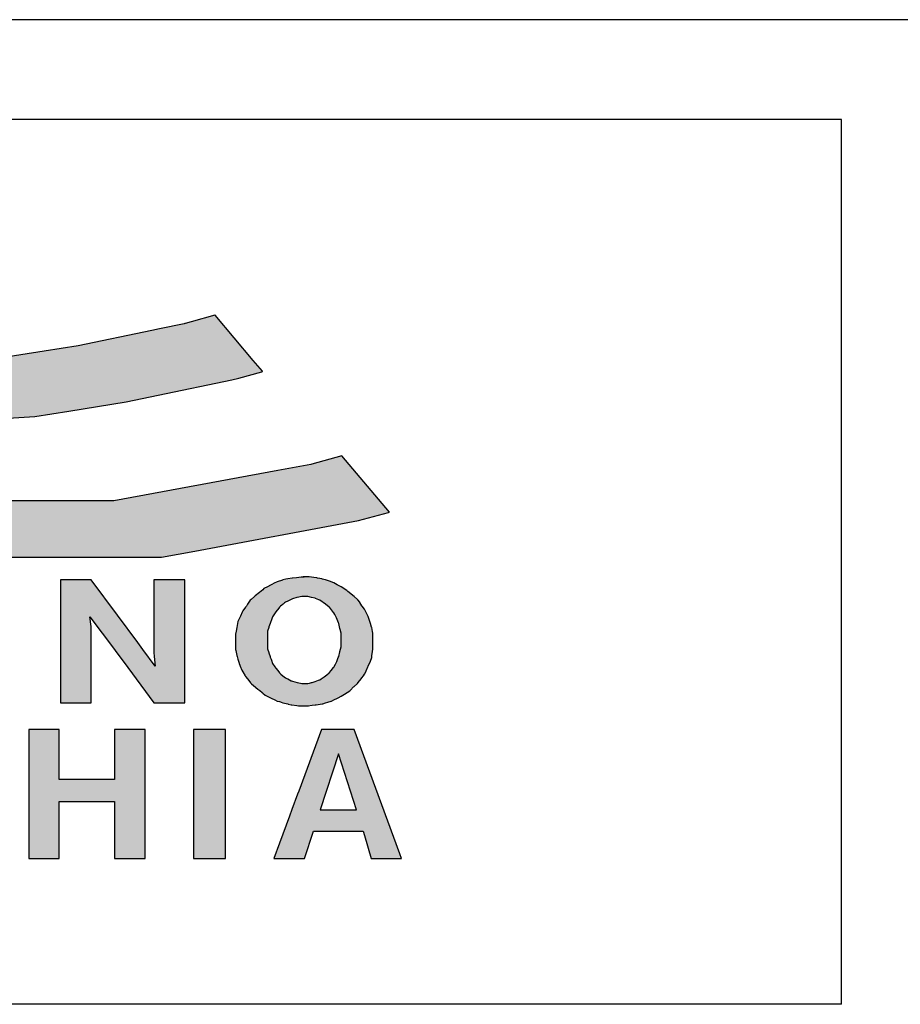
# Model space of a CAD drawing. Extents: x -1825 to 98, y 5678 to 6985.
# Tile 40 of 86: x -1054 to -1038, y 6489 to 6507. Entities that reach past the tile are written whole.
import ezdxf

# ---------------------------------------------------------------- set-up
doc = ezdxf.new("R2010")
doc.units = 0
doc.header["$MEASUREMENT"] = 0
doc.layers.add('CARIMBO', color=7, linetype='CONTINUOUS')

msp = doc.modelspace()

# ---------------------------------------------------------------- hatches: boundary and pattern name
at = {"layer": 'CARIMBO'}
h = msp.add_hatch(color=10, dxfattribs=at)
h.paths.add_polyline_path([(-1050.526, 6501.481), (-1050.524, 6501.48), (-1050.526, 6501.483)])
h.paths.add_polyline_path([(-1055.35, 6500.621), (-1053.784, 6499.65), (-1053.167, 6499.748), (-1054.649, 6500.668)])
h.paths.add_polyline_path([(-1054.649, 6500.668), (-1053.167, 6499.748), (-1052.132, 6499.913), (-1053.614, 6500.832)])
h.paths.add_polyline_path([(-1053.614, 6500.832), (-1052.132, 6499.913), (-1051.551, 6500.034), (-1052.997, 6500.93)])
h.paths.add_polyline_path([(-1051.086, 6501.329), (-1049.682, 6500.458), (-1049.665, 6500.463), (-1051.069, 6501.333)])
h.paths.add_polyline_path([(-1051.069, 6501.333), (-1049.665, 6500.463), (-1049.67, 6500.47), (-1051.064, 6501.334)])
h.paths.add_polyline_path([(-1051.064, 6501.334), (-1049.67, 6500.47), (-1049.835, 6500.665), (-1050.958, 6501.361)])
h.paths.add_polyline_path([(-1050.958, 6501.361), (-1049.835, 6500.665), (-1050.524, 6501.48), (-1050.526, 6501.481)])
h.paths.add_polyline_path([(-1051.532, 6501.236), (-1050.093, 6500.344), (-1049.682, 6500.458), (-1051.086, 6501.329)])
h.paths.add_polyline_path([(-1052.997, 6500.93), (-1051.551, 6500.034), (-1050.221, 6500.312), (-1051.666, 6501.208)])
h.paths.add_polyline_path([(-1051.666, 6501.208), (-1050.221, 6500.312), (-1050.093, 6500.344), (-1051.532, 6501.236)])
h.paths.add_polyline_path([(-1060.057, 6501.026), (-1057.972, 6499.734), (-1057.769, 6499.694), (-1059.825, 6500.969)])
h.paths.add_polyline_path([(-1059.825, 6500.969), (-1057.769, 6499.694), (-1057.603, 6499.661), (-1059.637, 6500.922)])
h.paths.add_polyline_path([(-1059.637, 6500.922), (-1057.603, 6499.661), (-1057.55, 6499.65), (-1059.581, 6500.91)])
h.paths.add_polyline_path([(-1059.581, 6500.91), (-1057.55, 6499.65), (-1057.174, 6499.615), (-1059.086, 6500.801)])
h.paths.add_polyline_path([(-1059.086, 6500.801), (-1057.174, 6499.615), (-1056.637, 6499.565), (-1058.415, 6500.668)])
h.paths.add_polyline_path([(-1057.769, 6500.607), (-1055.99, 6499.504), (-1055.29, 6499.551), (-1056.855, 6500.522)])
h.paths.add_polyline_path([(-1056.855, 6500.522), (-1055.29, 6499.551), (-1053.784, 6499.65), (-1055.35, 6500.621)])
h.paths.add_polyline_path([(-1058.415, 6500.668), (-1056.637, 6499.565), (-1055.99, 6499.504), (-1057.769, 6500.607)])
h.paths.add_polyline_path([(-1062.487, 6501.938), (-1060.765, 6500.871), (-1060.758, 6500.87), (-1062.481, 6501.938)])
h.paths.add_polyline_path([(-1062.481, 6501.938), (-1060.758, 6500.87), (-1060.693, 6500.863), (-1062.427, 6501.938)])
h.paths.add_polyline_path([(-1062.427, 6501.938), (-1060.693, 6500.863), (-1060.549, 6500.821), (-1062.351, 6501.939)])
h.paths.add_polyline_path([(-1062.351, 6501.939), (-1060.549, 6500.821), (-1060.459, 6500.795), (-1062.304, 6501.939)])
h.paths.add_polyline_path([(-1062.304, 6501.939), (-1060.459, 6500.795), (-1060.197, 6500.718), (-1062.166, 6501.939)])
h.paths.add_polyline_path([(-1061.631, 6501.888), (-1060.4, 6501.125), (-1060.436, 6501.157), (-1061.613, 6501.886)], flags=17)
h.paths.add_polyline_path([(-1061.613, 6501.886), (-1060.436, 6501.157), (-1060.543, 6501.251), (-1061.558, 6501.881)], flags=16)
h.paths.add_polyline_path([(-1061.558, 6501.881), (-1060.543, 6501.251), (-1060.722, 6501.409), (-1061.414, 6501.839)], flags=17)
h.paths.add_polyline_path([(-1061.414, 6501.839), (-1060.722, 6501.409), (-1060.809, 6501.493), (-1061.324, 6501.812)], flags=17)
h.paths.add_polyline_path([(-1061.324, 6501.812), (-1060.809, 6501.493), (-1061.062, 6501.736)], flags=17)
h.paths.add_polyline_path([(-1062.166, 6501.939), (-1058.96, 6499.951), (-1058.902, 6499.937), (-1062.131, 6501.939)])
h.paths.add_polyline_path([(-1062.131, 6501.939), (-1058.902, 6499.937), (-1058.772, 6499.905), (-1062.038, 6501.93)])
h.paths.add_polyline_path([(-1062.038, 6501.93), (-1058.772, 6499.905), (-1058.245, 6499.789), (-1061.631, 6501.888)])
h.paths.add_polyline_path([(-1059.535, 6500.108), (-1059.524, 6500.105), (-1059.549, 6500.12)], flags=17)
h.paths.add_polyline_path([(-1059.549, 6500.12), (-1059.524, 6500.105), (-1059.422, 6500.075), (-1059.678, 6500.234)], flags=17)
h.paths.add_polyline_path([(-1059.678, 6500.234), (-1059.422, 6500.075), (-1059.28, 6500.035), (-1059.857, 6500.392)], flags=16)
h.paths.add_polyline_path([(-1059.857, 6500.392), (-1059.28, 6500.035), (-1059.191, 6500.009), (-1059.943, 6500.475)], flags=17)
h.paths.add_polyline_path([(-1059.943, 6500.475), (-1059.191, 6500.009), (-1058.96, 6499.951), (-1060.197, 6500.718)], flags=17)
h.paths.add_polyline_path([(-1060.4, 6501.125), (-1058.245, 6499.789), (-1058.221, 6499.783), (-1060.372, 6501.117)])
h.paths.add_polyline_path([(-1060.372, 6501.117), (-1058.221, 6499.783), (-1058.154, 6499.77), (-1060.287, 6501.093)])
h.paths.add_polyline_path([(-1060.287, 6501.093), (-1058.154, 6499.77), (-1058.042, 6499.748), (-1060.145, 6501.052)])
h.paths.add_polyline_path([(-1060.145, 6501.052), (-1058.042, 6499.748), (-1057.972, 6499.734), (-1060.057, 6501.026)])
h.paths.add_polyline_path([(-1062.89, 6501.929), (-1061.266, 6500.922), (-1060.765, 6500.871), (-1062.487, 6501.938)])
h.paths.add_polyline_path([(-1063.1, 6500.888), (-1063.099, 6500.888), (-1063.102, 6500.89)])
h.paths.add_polyline_path([(-1063.102, 6500.89), (-1063.099, 6500.888), (-1062.388, 6500.904), (-1064.001, 6501.904)])
h.paths.add_polyline_path([(-1064.001, 6501.904), (-1062.388, 6500.904), (-1062.387, 6500.904), (-1064.001, 6501.904)])
h.paths.add_polyline_path([(-1064.001, 6501.904), (-1062.387, 6500.904), (-1061.616, 6500.921), (-1063.23, 6501.921)])
h.paths.add_polyline_path([(-1063.23, 6501.921), (-1061.616, 6500.921), (-1061.266, 6500.922), (-1062.89, 6501.929)])
h = msp.add_hatch(color=10, dxfattribs=at)
h.paths.add_polyline_path([(-1049.392, 6498.674), (-1047.933, 6497.769), (-1047.39, 6497.912), (-1048.796, 6498.784)])
h.paths.add_polyline_path([(-1048.796, 6498.784), (-1047.39, 6497.912), (-1047.37, 6497.918), (-1048.776, 6498.79)])
h.paths.add_polyline_path([(-1048.776, 6498.79), (-1047.37, 6497.918), (-1048.233, 6498.939)])
h.paths.add_polyline_path([(-1056.127, 6498.125), (-1054.48, 6497.104), (-1051.492, 6497.104), (-1053.139, 6498.125)])
h.paths.add_polyline_path([(-1053.139, 6498.125), (-1051.492, 6497.104), (-1050.889, 6497.217), (-1052.355, 6498.125)])
h.paths.add_polyline_path([(-1052.355, 6498.125), (-1050.889, 6497.217), (-1047.933, 6497.769), (-1049.392, 6498.674)])
h.paths.add_polyline_path([(-1062.334, 6499.348), (-1060.711, 6498.341), (-1058.974, 6498.376), (-1060.597, 6499.382)])
h.paths.add_polyline_path([(-1060.597, 6499.382), (-1058.974, 6498.376), (-1058.379, 6498.264), (-1060.196, 6499.39)])
h.paths.add_polyline_path([(-1059.233, 6499.279), (-1058.111, 6498.583), (-1058.77, 6499.19)], flags=17)
h.paths.add_polyline_path([(-1060.196, 6499.39), (-1058.379, 6498.264), (-1057.906, 6498.175), (-1059.877, 6499.396)])
h.paths.add_polyline_path([(-1059.877, 6499.396), (-1056.675, 6497.412), (-1056.61, 6497.394), (-1059.84, 6499.397)])
h.paths.add_polyline_path([(-1059.84, 6499.397), (-1056.61, 6497.394), (-1056.483, 6497.361), (-1059.734, 6499.376)])
h.paths.add_polyline_path([(-1057.247, 6497.562), (-1056.675, 6497.412), (-1057.906, 6498.175)], flags=17)
h.paths.add_polyline_path([(-1063.037, 6499.299), (-1061.468, 6498.326), (-1060.711, 6498.341), (-1062.334, 6499.348)])
h.paths.add_polyline_path([(-1057.543, 6498.429), (-1055.48, 6497.15), (-1055.313, 6497.115), (-1057.346, 6498.376)])
h.paths.add_polyline_path([(-1057.346, 6498.376), (-1055.313, 6497.115), (-1055.261, 6497.104), (-1057.295, 6498.365)])
h.paths.add_polyline_path([(-1057.295, 6498.365), (-1055.261, 6497.104), (-1054.48, 6497.104), (-1056.127, 6498.125)])
h.paths.add_polyline_path([(-1058.111, 6498.583), (-1055.963, 6497.252), (-1055.48, 6497.15), (-1057.543, 6498.429)])
h.paths.add_polyline_path([(-1059.734, 6499.376), (-1056.483, 6497.361), (-1055.963, 6497.252), (-1059.233, 6499.279)])
h.paths.add_polyline_path([(-1065.181, 6498.076), (-1064.489, 6498.123), (-1066.051, 6499.091)])
h.paths.add_polyline_path([(-1066.051, 6499.091), (-1064.489, 6498.123), (-1061.468, 6498.326), (-1063.037, 6499.299)])
for points in [[(-1052.763, 6496.695), (-1053.32, 6496.695), (-1053.32, 6496.429), (-1053.32, 6496.361), (-1053.32, 6496.199), (-1053.32, 6495.865), (-1053.32, 6495.519), (-1053.32, 6494.817), (-1053.32, 6494.471), (-1052.763, 6494.471), (-1052.763, 6495.174), (-1052.763, 6495.519), (-1052.763, 6495.852), (-1052.764, 6495.854), (-1052.786, 6496.03), (-1052.564, 6495.731), (-1052.561, 6495.727), (-1052.104, 6495.111), (-1051.63, 6494.471), (-1051.073, 6494.471), (-1051.073, 6494.804), (-1051.073, 6494.806), (-1051.073, 6494.968), (-1051.073, 6495.036), (-1051.073, 6495.302), (-1051.073, 6495.647), (-1051.073, 6496.35), (-1051.073, 6496.695), (-1051.63, 6496.695), (-1051.63, 6495.993), (-1051.63, 6495.647), (-1051.63, 6495.381), (-1051.623, 6495.309), (-1051.607, 6495.137), (-1051.829, 6495.436), (-1051.922, 6495.562), (-1052.289, 6496.056)], [(-1053.343, 6493.307), (-1053.343, 6493.649), (-1053.343, 6493.709), (-1053.343, 6493.99), (-1053.798, 6493.99), (-1053.893, 6493.99), (-1053.893, 6493.648), (-1053.893, 6493.429), (-1053.893, 6493.027), (-1053.893, 6492.96), (-1053.893, 6492.617), (-1053.893, 6491.996), (-1053.893, 6491.655), (-1053.343, 6491.655), (-1053.343, 6492.276), (-1053.343, 6492.619), (-1053.343, 6492.686), (-1052.695, 6492.686), (-1052.342, 6492.686), (-1052.342, 6492.467), (-1052.342, 6492.065), (-1052.342, 6491.998), (-1052.342, 6491.655), (-1051.788, 6491.655), (-1051.788, 6491.722), (-1051.788, 6492.124), (-1051.788, 6492.343), (-1051.788, 6492.685), (-1051.788, 6492.745), (-1051.788, 6493.026), (-1051.788, 6493.647), (-1051.788, 6493.99), (-1052.342, 6493.99), (-1052.342, 6493.369), (-1052.342, 6493.088), (-1052.437, 6493.088), (-1052.99, 6493.088), (-1053.343, 6493.088)], [(-1050.338, 6493.635), (-1050.338, 6493.99), (-1050.912, 6493.99), (-1050.912, 6492.01), (-1050.912, 6491.655), (-1050.338, 6491.655)]]:
    msp.add_hatch(color=7, dxfattribs=at).paths.add_polyline_path(points)
h = msp.add_hatch(color=7, dxfattribs=at)
h.paths.add_polyline_path([(-1048.246, 6496.57), (-1048.315, 6496.609), (-1048.375, 6496.643), (-1048.457, 6496.671), (-1048.508, 6496.689), (-1048.526, 6496.695), (-1048.586, 6496.711), (-1048.589, 6496.712), (-1048.675, 6496.728), (-1048.684, 6496.73), (-1048.738, 6496.737), (-1048.826, 6496.748), (-1048.852, 6496.748), (-1048.912, 6496.748), (-1048.929, 6496.747), (-1048.97, 6496.743), (-1049.052, 6496.735), (-1049.126, 6496.728), (-1049.131, 6496.727), (-1049.212, 6496.712), (-1049.243, 6496.706), (-1049.297, 6496.695), (-1049.307, 6496.692), (-1049.403, 6496.659), (-1049.415, 6496.654), (-1049.446, 6496.643), (-1049.511, 6496.606), (-1049.524, 6496.599), (-1049.574, 6496.57), (-1049.64, 6496.537), (-1049.66, 6496.517), (-1049.664, 6496.514), (-1049.721, 6496.468), (-1049.8, 6496.405), (-1049.811, 6496.396), (-1049.874, 6496.343), (-1049.887, 6496.327), (-1049.917, 6496.29), (-1049.936, 6496.258), (-1049.959, 6496.221), (-1049.974, 6496.202), (-1050.025, 6496.135), (-1050.034, 6496.113), (-1050.064, 6496.04), (-1050.068, 6496.03), (-1050.104, 6495.957), (-1050.111, 6495.941), (-1050.131, 6495.835), (-1050.131, 6495.834), (-1050.143, 6495.77), (-1050.154, 6495.714), (-1050.154, 6495.699), (-1050.154, 6495.625), (-1050.154, 6495.581), (-1050.154, 6495.572), (-1050.154, 6495.519), (-1050.154, 6495.481), (-1050.154, 6495.434), (-1050.151, 6495.42), (-1050.131, 6495.328), (-1050.125, 6495.308), (-1050.111, 6495.259), (-1050.089, 6495.189), (-1050.088, 6495.186), (-1050.075, 6495.154), (-1050.068, 6495.137), (-1050.039, 6495.064), (-1050.025, 6495.032), (-1049.983, 6494.959), (-1049.974, 6494.949), (-1049.94, 6494.906), (-1049.935, 6494.9), (-1049.886, 6494.836), (-1049.874, 6494.821), (-1049.866, 6494.814), (-1049.831, 6494.784), (-1049.754, 6494.722), (-1049.718, 6494.693), (-1049.675, 6494.659), (-1049.66, 6494.646), (-1049.617, 6494.61), (-1049.536, 6494.569), (-1049.511, 6494.557), (-1049.446, 6494.524), (-1049.403, 6494.504), (-1049.362, 6494.494), (-1049.34, 6494.488), (-1049.332, 6494.485), (-1049.297, 6494.471), (-1049.212, 6494.452), (-1049.203, 6494.45), (-1049.146, 6494.435), (-1049.136, 6494.434), (-1049.046, 6494.424), (-1048.997, 6494.419), (-1048.846, 6494.419), (-1048.771, 6494.428), (-1048.717, 6494.435), (-1048.695, 6494.438), (-1048.589, 6494.452), (-1048.577, 6494.456), (-1048.526, 6494.471), (-1048.484, 6494.484), (-1048.427, 6494.501), (-1048.418, 6494.504), (-1048.379, 6494.524), (-1048.312, 6494.557), (-1048.3, 6494.564), (-1048.246, 6494.593), (-1048.184, 6494.626), (-1048.182, 6494.627), (-1048.091, 6494.688), (-1048.075, 6494.699), (-1048.02, 6494.76), (-1048.012, 6494.768), (-1047.95, 6494.821), (-1047.935, 6494.839), (-1047.884, 6494.906), (-1047.869, 6494.925), (-1047.841, 6494.959), (-1047.822, 6494.991), (-1047.798, 6495.032), (-1047.79, 6495.051), (-1047.761, 6495.124), (-1047.755, 6495.137), (-1047.712, 6495.223), (-1047.693, 6495.292), (-1047.692, 6495.297), (-1047.688, 6495.327), (-1047.678, 6495.395), (-1047.67, 6495.45), (-1047.67, 6495.465), (-1047.67, 6495.542), (-1047.67, 6495.572), (-1047.67, 6495.585), (-1047.67, 6495.677), (-1047.67, 6495.686), (-1047.67, 6495.73), (-1047.676, 6495.76), (-1047.693, 6495.835), (-1047.694, 6495.841), (-1047.712, 6495.905), (-1047.736, 6495.977), (-1047.752, 6496.017), (-1047.758, 6496.033), (-1047.778, 6496.083), (-1047.79, 6496.106), (-1047.821, 6496.168), (-1047.864, 6496.221), (-1047.869, 6496.229), (-1047.907, 6496.29), (-1047.942, 6496.333), (-1047.95, 6496.343), (-1048.012, 6496.396), (-1048.124, 6496.487), (-1048.141, 6496.501)])
h.paths.add_polyline_path([(-1048.651, 6496.335), (-1048.632, 6496.326), (-1048.526, 6496.257), (-1048.46, 6496.205), (-1048.458, 6496.202), (-1048.419, 6496.153), (-1048.382, 6496.108), (-1048.375, 6496.099), (-1048.36, 6496.068), (-1048.332, 6496.01), (-1048.294, 6495.916), (-1048.289, 6495.905), (-1048.269, 6495.819), (-1048.263, 6495.796), (-1048.246, 6495.73), (-1048.246, 6495.711), (-1048.246, 6495.665), (-1048.246, 6495.644), (-1048.246, 6495.608), (-1048.246, 6495.572), (-1048.246, 6495.543), (-1048.246, 6495.514), (-1048.246, 6495.486), (-1048.269, 6495.398), (-1048.269, 6495.397), (-1048.289, 6495.312), (-1048.297, 6495.291), (-1048.325, 6495.222), (-1048.332, 6495.206), (-1048.349, 6495.171), (-1048.375, 6495.117), (-1048.382, 6495.109), (-1048.426, 6495.054), (-1048.454, 6495.019), (-1048.46, 6495.012), (-1048.501, 6494.979), (-1048.526, 6494.959), (-1048.527, 6494.959), (-1048.555, 6494.94), (-1048.609, 6494.905), (-1048.632, 6494.89), (-1048.656, 6494.881), (-1048.712, 6494.859), (-1048.717, 6494.857), (-1048.772, 6494.841), (-1048.783, 6494.837), (-1048.817, 6494.828), (-1048.846, 6494.821), (-1048.889, 6494.821), (-1048.898, 6494.821), (-1048.955, 6494.821), (-1048.983, 6494.826), (-1049.04, 6494.837), (-1049.125, 6494.866), (-1049.141, 6494.872), (-1049.146, 6494.873), (-1049.212, 6494.906), (-1049.214, 6494.908), (-1049.254, 6494.926), (-1049.297, 6494.959), (-1049.299, 6494.961), (-1049.334, 6494.99), (-1049.34, 6494.995), (-1049.36, 6495.012), (-1049.392, 6495.055), (-1049.426, 6495.101), (-1049.442, 6495.123), (-1049.488, 6495.186), (-1049.491, 6495.194), (-1049.501, 6495.227), (-1049.511, 6495.259), (-1049.526, 6495.298), (-1049.531, 6495.312), (-1049.552, 6495.375), (-1049.554, 6495.381), (-1049.574, 6495.45), (-1049.574, 6495.474), (-1049.574, 6495.503), (-1049.574, 6495.572), (-1049.574, 6495.608), (-1049.574, 6495.609), (-1049.574, 6495.644), (-1049.574, 6495.702), (-1049.574, 6495.714), (-1049.574, 6495.766), (-1049.554, 6495.835), (-1049.551, 6495.846), (-1049.531, 6495.905), (-1049.517, 6495.941), (-1049.511, 6495.957), (-1049.488, 6496.03), (-1049.476, 6496.047), (-1049.426, 6496.115), (-1049.426, 6496.116), (-1049.374, 6496.185), (-1049.36, 6496.205), (-1049.34, 6496.221), (-1049.32, 6496.238), (-1049.297, 6496.257), (-1049.269, 6496.279), (-1049.254, 6496.29), (-1049.212, 6496.31), (-1049.195, 6496.318), (-1049.146, 6496.343), (-1049.125, 6496.35), (-1049.049, 6496.376), (-1049.04, 6496.379), (-1048.955, 6496.396), (-1048.954, 6496.396), (-1048.889, 6496.396), (-1048.853, 6496.396), (-1048.846, 6496.396), (-1048.783, 6496.379), (-1048.717, 6496.363), (-1048.711, 6496.36)], flags=16)
h = msp.add_hatch(color=7, dxfattribs=at)
h.paths.add_polyline_path([(-1048.602, 6493.99), (-1049.013, 6492.875), (-1049.033, 6492.82), (-1049.135, 6492.543), (-1049.18, 6492.421), (-1049.359, 6491.934), (-1049.462, 6491.655), (-1048.908, 6491.655), (-1048.747, 6492.152), (-1048.505, 6492.152), (-1047.955, 6492.152), (-1047.848, 6492.152), (-1047.824, 6492.071), (-1047.703, 6491.655), (-1047.152, 6491.655), (-1047.184, 6491.741), (-1047.834, 6493.515), (-1048.009, 6493.99)])
h.paths.add_polyline_path([(-1048.296, 6493.549), (-1047.969, 6492.538), (-1048.622, 6492.538)], flags=16)

# ---------------------------------------------------------------- linework, layer by layer
at = {"layer": 'CARIMBO', "color": 6}
for p, q in [((-994.2, 6506.826), (-1169.2, 6506.826)), ((-1039.2, 6505.02), (-1077.664, 6505.02)), ((-1039.2, 6489.02), (-1039.2, 6505.02)), ((-1039.2, 6489.02), (-1077.664, 6489.02))]:
    msp.add_line(p, q, dxfattribs=at)
at = {"layer": 'CARIMBO', "color": 7}
for p, q in [((-1049.014, 6494.419), (-1048.833, 6494.419)), ((-1053.893, 6491.655), (-1053.343, 6491.655))]:
    msp.add_line(p, q, dxfattribs=at)
at = {"layer": 'CARIMBO', "color": 10, "invisible_edges": 5}
for points in [[(-1050.958, 6501.361), (-1049.835, 6500.665), (-1050.524, 6501.48), (-1050.526, 6501.481)], [(-1050.526, 6501.481), (-1050.524, 6501.48), (-1050.526, 6501.483)], [(-1052.997, 6500.93), (-1051.551, 6500.034), (-1050.221, 6500.312), (-1051.666, 6501.208)], [(-1051.666, 6501.208), (-1050.221, 6500.312), (-1050.093, 6500.344), (-1051.532, 6501.236)], [(-1051.532, 6501.236), (-1050.093, 6500.344), (-1049.682, 6500.458), (-1051.086, 6501.329)], [(-1051.086, 6501.329), (-1049.682, 6500.458), (-1049.665, 6500.463), (-1051.069, 6501.333)], [(-1051.069, 6501.333), (-1049.665, 6500.463), (-1049.67, 6500.47), (-1051.064, 6501.334)], [(-1051.064, 6501.334), (-1049.67, 6500.47), (-1049.835, 6500.665), (-1050.958, 6501.361)], [(-1053.614, 6500.832), (-1052.132, 6499.913), (-1051.551, 6500.034), (-1052.997, 6500.93)], [(-1054.649, 6500.668), (-1053.167, 6499.748), (-1052.132, 6499.913), (-1053.614, 6500.832)], [(-1056.855, 6500.522), (-1055.29, 6499.551), (-1053.784, 6499.65), (-1055.35, 6500.621)], [(-1055.35, 6500.621), (-1053.784, 6499.65), (-1053.167, 6499.748), (-1054.649, 6500.668)], [(-1048.776, 6498.79), (-1047.37, 6497.918), (-1048.233, 6498.939)], [(-1049.392, 6498.674), (-1047.933, 6497.769), (-1047.39, 6497.912), (-1048.796, 6498.784)], [(-1048.796, 6498.784), (-1047.39, 6497.912), (-1047.37, 6497.918), (-1048.776, 6498.79)], [(-1052.355, 6498.125), (-1050.889, 6497.217), (-1047.933, 6497.769), (-1049.392, 6498.674)], [(-1056.127, 6498.125), (-1054.48, 6497.104), (-1051.492, 6497.104), (-1053.139, 6498.125)], [(-1053.139, 6498.125), (-1051.492, 6497.104), (-1050.889, 6497.217), (-1052.355, 6498.125)]]:
    msp.add_3dface(points, dxfattribs=at)
at = {"layer": 'CARIMBO', "color": 7, "invisible_edges": 5}
for points in [[(-1053.32, 6496.695), (-1052.289, 6496.056), (-1052.763, 6496.695)], [(-1053.32, 6496.429), (-1051.922, 6495.562), (-1052.289, 6496.056), (-1053.32, 6496.695)], [(-1051.63, 6496.695), (-1051.073, 6496.35), (-1051.073, 6496.695)], [(-1051.63, 6495.993), (-1051.073, 6495.647), (-1051.073, 6496.35), (-1051.63, 6496.695)], [(-1049.574, 6496.57), (-1047.678, 6495.395), (-1047.67, 6495.45), (-1049.524, 6496.599)], [(-1049.524, 6496.599), (-1047.67, 6495.45), (-1047.67, 6495.465), (-1049.511, 6496.606)], [(-1049.511, 6496.606), (-1047.67, 6495.465), (-1047.67, 6495.542), (-1049.446, 6496.643)], [(-1049.446, 6496.643), (-1047.67, 6495.542), (-1047.67, 6495.572), (-1049.415, 6496.654)], [(-1049.415, 6496.654), (-1047.67, 6495.572), (-1047.67, 6495.585), (-1049.403, 6496.659)], [(-1049.403, 6496.659), (-1047.67, 6495.585), (-1047.67, 6495.677), (-1049.307, 6496.692)], [(-1049.307, 6496.692), (-1047.67, 6495.677), (-1047.67, 6495.686), (-1049.297, 6496.695)], [(-1049.297, 6496.695), (-1047.67, 6495.686), (-1047.67, 6495.73), (-1049.243, 6496.706)], [(-1049.243, 6496.706), (-1047.67, 6495.73), (-1047.676, 6495.76), (-1049.212, 6496.712)], [(-1049.212, 6496.712), (-1047.676, 6495.76), (-1047.693, 6495.835), (-1049.131, 6496.727)], [(-1049.131, 6496.727), (-1047.693, 6495.835), (-1047.694, 6495.841), (-1049.126, 6496.728)], [(-1049.126, 6496.728), (-1047.694, 6495.841), (-1047.712, 6495.905), (-1049.052, 6496.735)], [(-1049.052, 6496.735), (-1047.712, 6495.905), (-1047.736, 6495.977), (-1048.97, 6496.743)], [(-1048.97, 6496.743), (-1047.736, 6495.977), (-1047.752, 6496.017), (-1048.929, 6496.747)], [(-1048.932, 6496.748), (-1048.932, 6496.748), (-1048.912, 6496.748)], [(-1048.929, 6496.747), (-1047.752, 6496.017), (-1047.758, 6496.033), (-1048.912, 6496.748)], [(-1048.912, 6496.748), (-1047.758, 6496.033), (-1047.778, 6496.083), (-1048.852, 6496.748)], [(-1048.852, 6496.748), (-1047.778, 6496.083), (-1047.79, 6496.106), (-1048.826, 6496.748)], [(-1048.826, 6496.748), (-1047.79, 6496.106), (-1047.821, 6496.168), (-1048.738, 6496.737)], [(-1048.738, 6496.737), (-1047.821, 6496.168), (-1047.864, 6496.221), (-1048.684, 6496.73)], [(-1048.684, 6496.73), (-1047.864, 6496.221), (-1047.869, 6496.229), (-1048.675, 6496.728)], [(-1048.675, 6496.728), (-1047.869, 6496.229), (-1047.906, 6496.288), (-1048.589, 6496.712)], [(-1048.589, 6496.712), (-1047.906, 6496.288), (-1047.907, 6496.29), (-1048.586, 6496.711)], [(-1048.586, 6496.711), (-1047.907, 6496.29), (-1047.942, 6496.333), (-1048.526, 6496.695)], [(-1048.526, 6496.695), (-1047.942, 6496.333), (-1047.95, 6496.343), (-1048.508, 6496.689)], [(-1048.508, 6496.689), (-1047.95, 6496.343), (-1048.012, 6496.396), (-1048.457, 6496.671)], [(-1048.457, 6496.671), (-1048.012, 6496.396), (-1048.124, 6496.487), (-1048.375, 6496.643)], [(-1048.375, 6496.643), (-1048.124, 6496.487), (-1048.141, 6496.501), (-1048.315, 6496.609)], [(-1048.315, 6496.609), (-1048.141, 6496.501), (-1048.246, 6496.57)], [(-1053.32, 6496.361), (-1051.829, 6495.436), (-1051.922, 6495.562), (-1053.32, 6496.429)], [(-1049.811, 6496.396), (-1047.761, 6495.124), (-1047.755, 6495.137), (-1049.8, 6496.405)], [(-1049.8, 6496.405), (-1047.755, 6495.137), (-1047.712, 6495.223), (-1049.721, 6496.468)], [(-1049.721, 6496.468), (-1047.712, 6495.223), (-1047.693, 6495.292), (-1049.664, 6496.514)], [(-1049.664, 6496.514), (-1047.693, 6495.292), (-1047.692, 6495.297), (-1049.66, 6496.517)], [(-1049.66, 6496.517), (-1047.692, 6495.297), (-1047.688, 6495.327), (-1049.64, 6496.537)], [(-1049.64, 6496.537), (-1047.688, 6495.327), (-1047.678, 6495.395), (-1049.574, 6496.57)], [(-1053.32, 6496.199), (-1052.764, 6495.854), (-1052.786, 6496.03), (-1053.32, 6496.361)], [(-1049.959, 6496.221), (-1047.869, 6494.925), (-1047.841, 6494.959), (-1049.936, 6496.258)], [(-1049.936, 6496.258), (-1047.841, 6494.959), (-1047.822, 6494.991), (-1049.917, 6496.29)], [(-1049.917, 6496.29), (-1047.822, 6494.991), (-1047.798, 6495.032), (-1049.887, 6496.327)], [(-1049.887, 6496.327), (-1047.798, 6495.032), (-1047.79, 6495.051), (-1049.874, 6496.343)], [(-1049.874, 6496.343), (-1047.79, 6495.051), (-1047.761, 6495.124), (-1049.811, 6496.396)], [(-1049.34, 6496.221), (-1048.246, 6495.543), (-1048.246, 6495.572), (-1049.32, 6496.238)], [(-1049.32, 6496.238), (-1048.246, 6495.572), (-1048.246, 6495.606), (-1049.297, 6496.257)], [(-1049.297, 6496.257), (-1048.246, 6495.606), (-1048.246, 6495.608), (-1049.295, 6496.259)], [(-1049.295, 6496.259), (-1048.246, 6495.608), (-1048.246, 6495.644), (-1049.269, 6496.279)], [(-1049.269, 6496.279), (-1048.246, 6495.644), (-1048.246, 6495.665), (-1049.254, 6496.29)], [(-1049.254, 6496.29), (-1048.246, 6495.665), (-1048.246, 6495.711), (-1049.212, 6496.31)], [(-1049.212, 6496.31), (-1048.246, 6495.711), (-1048.246, 6495.73), (-1049.195, 6496.318)], [(-1049.195, 6496.318), (-1048.246, 6495.73), (-1048.263, 6495.796), (-1049.146, 6496.343)], [(-1049.146, 6496.343), (-1048.263, 6495.796), (-1048.269, 6495.819), (-1049.125, 6496.35)], [(-1049.125, 6496.35), (-1048.269, 6495.819), (-1048.289, 6495.905), (-1049.049, 6496.376)], [(-1049.049, 6496.376), (-1048.289, 6495.905), (-1048.294, 6495.916), (-1049.04, 6496.379)], [(-1049.04, 6496.379), (-1048.294, 6495.916), (-1048.332, 6496.009), (-1048.955, 6496.396)], [(-1048.955, 6496.396), (-1048.332, 6496.009), (-1048.332, 6496.01), (-1048.954, 6496.396)], [(-1048.954, 6496.396), (-1048.332, 6496.01), (-1048.36, 6496.068), (-1048.889, 6496.396)], [(-1048.889, 6496.396), (-1048.36, 6496.068), (-1048.375, 6496.099), (-1048.853, 6496.396)], [(-1048.853, 6496.396), (-1048.375, 6496.099), (-1048.382, 6496.108), (-1048.846, 6496.396)], [(-1048.846, 6496.396), (-1048.382, 6496.108), (-1048.419, 6496.153), (-1048.783, 6496.379)], [(-1048.783, 6496.379), (-1048.419, 6496.153), (-1048.458, 6496.202), (-1048.717, 6496.363)], [(-1048.717, 6496.363), (-1048.458, 6496.202), (-1048.46, 6496.205), (-1048.711, 6496.36)], [(-1048.711, 6496.36), (-1048.46, 6496.205), (-1048.526, 6496.257), (-1048.651, 6496.335)], [(-1048.651, 6496.335), (-1048.526, 6496.257), (-1048.632, 6496.326)], [(-1053.32, 6496.197), (-1052.763, 6495.852), (-1052.764, 6495.854), (-1053.32, 6496.199)], [(-1053.32, 6495.865), (-1052.763, 6495.519), (-1052.763, 6495.852), (-1053.32, 6496.197)], [(-1050.064, 6496.04), (-1048.012, 6494.768), (-1047.95, 6494.821), (-1050.034, 6496.113)], [(-1050.034, 6496.113), (-1047.95, 6494.821), (-1047.935, 6494.839), (-1050.025, 6496.135)], [(-1050.025, 6496.135), (-1047.935, 6494.839), (-1047.884, 6494.906), (-1049.974, 6496.202)], [(-1049.974, 6496.202), (-1047.884, 6494.906), (-1047.869, 6494.925), (-1049.959, 6496.221)], [(-1049.488, 6496.03), (-1048.297, 6495.291), (-1048.289, 6495.312), (-1049.476, 6496.047)], [(-1049.476, 6496.047), (-1048.289, 6495.312), (-1048.269, 6495.397), (-1049.426, 6496.115)], [(-1049.426, 6496.116), (-1048.269, 6495.398), (-1048.246, 6495.486), (-1049.374, 6496.185)], [(-1049.426, 6496.115), (-1048.269, 6495.397), (-1048.269, 6495.398), (-1049.426, 6496.116)], [(-1049.374, 6496.185), (-1048.246, 6495.486), (-1048.246, 6495.514), (-1049.36, 6496.205)], [(-1049.36, 6496.205), (-1048.246, 6495.514), (-1048.246, 6495.543), (-1049.34, 6496.221)], [(-1052.564, 6495.731), (-1051.607, 6495.137), (-1051.829, 6495.436), (-1052.786, 6496.03)], [(-1051.63, 6495.647), (-1051.073, 6495.302), (-1051.073, 6495.647), (-1051.63, 6495.993)], [(-1050.131, 6495.835), (-1048.182, 6494.627), (-1048.091, 6494.688), (-1050.111, 6495.941)], [(-1050.111, 6495.941), (-1048.091, 6494.688), (-1048.075, 6494.699), (-1050.104, 6495.957)], [(-1050.104, 6495.957), (-1048.075, 6494.699), (-1048.02, 6494.76), (-1050.068, 6496.03)], [(-1050.068, 6496.03), (-1048.02, 6494.76), (-1048.012, 6494.768), (-1050.064, 6496.04)], [(-1049.551, 6495.846), (-1048.375, 6495.117), (-1048.349, 6495.171), (-1049.531, 6495.905)], [(-1049.531, 6495.905), (-1048.349, 6495.171), (-1048.332, 6495.206), (-1049.517, 6495.941)], [(-1049.517, 6495.941), (-1048.332, 6495.206), (-1048.325, 6495.222), (-1049.511, 6495.957)], [(-1049.511, 6495.957), (-1048.325, 6495.222), (-1048.297, 6495.291), (-1049.488, 6496.03)], [(-1053.32, 6495.519), (-1052.763, 6495.174), (-1052.763, 6495.519), (-1053.32, 6495.865)], [(-1052.561, 6495.727), (-1051.073, 6494.804), (-1051.073, 6494.806), (-1052.564, 6495.731)], [(-1052.104, 6495.111), (-1051.073, 6494.471), (-1051.073, 6494.804), (-1052.561, 6495.727)], [(-1050.154, 6495.714), (-1048.3, 6494.564), (-1048.246, 6494.593), (-1050.143, 6495.77)], [(-1050.154, 6495.699), (-1048.312, 6494.557), (-1048.3, 6494.564), (-1050.154, 6495.714)], [(-1050.154, 6495.625), (-1048.379, 6494.524), (-1048.312, 6494.557), (-1050.154, 6495.699)], [(-1050.143, 6495.77), (-1048.246, 6494.593), (-1048.184, 6494.626), (-1050.131, 6495.834)], [(-1050.131, 6495.834), (-1048.184, 6494.626), (-1048.182, 6494.627), (-1050.131, 6495.835)], [(-1049.574, 6495.766), (-1048.426, 6495.054), (-1048.382, 6495.109), (-1049.554, 6495.835)], [(-1049.574, 6495.714), (-1048.454, 6495.019), (-1048.426, 6495.054), (-1049.574, 6495.766)], [(-1049.574, 6495.702), (-1048.46, 6495.012), (-1048.454, 6495.019), (-1049.574, 6495.714)], [(-1049.574, 6495.644), (-1048.501, 6494.979), (-1048.46, 6495.012), (-1049.574, 6495.702)], [(-1049.554, 6495.835), (-1048.382, 6495.109), (-1048.375, 6495.117), (-1049.551, 6495.846)], [(-1053.32, 6494.817), (-1052.763, 6494.471), (-1052.763, 6495.174), (-1053.32, 6495.519)], [(-1051.63, 6495.381), (-1051.073, 6495.036), (-1051.073, 6495.302), (-1051.63, 6495.647)], [(-1050.154, 6495.581), (-1048.418, 6494.504), (-1048.379, 6494.524), (-1050.154, 6495.625)], [(-1050.154, 6495.572), (-1048.427, 6494.501), (-1048.418, 6494.504), (-1050.154, 6495.581)], [(-1050.154, 6495.519), (-1048.484, 6494.484), (-1048.427, 6494.501), (-1050.154, 6495.572)], [(-1050.154, 6495.481), (-1048.526, 6494.471), (-1048.484, 6494.484), (-1050.154, 6495.519)], [(-1049.574, 6495.609), (-1048.526, 6494.959), (-1048.501, 6494.979), (-1049.574, 6495.644)], [(-1049.574, 6495.608), (-1048.527, 6494.959), (-1048.526, 6494.959), (-1049.574, 6495.609)], [(-1049.574, 6495.572), (-1048.555, 6494.94), (-1048.527, 6494.959), (-1049.574, 6495.608)], [(-1049.574, 6495.503), (-1048.609, 6494.905), (-1048.555, 6494.94), (-1049.574, 6495.572)], [(-1051.623, 6495.309), (-1051.073, 6494.968), (-1051.073, 6495.036), (-1051.63, 6495.381)], [(-1050.154, 6495.434), (-1048.577, 6494.456), (-1048.526, 6494.471), (-1050.154, 6495.481)], [(-1050.151, 6495.42), (-1048.589, 6494.452), (-1048.577, 6494.456), (-1050.154, 6495.434)], [(-1050.131, 6495.328), (-1048.695, 6494.438), (-1048.589, 6494.452), (-1050.151, 6495.42)], [(-1049.574, 6495.474), (-1048.632, 6494.89), (-1048.609, 6494.905), (-1049.574, 6495.503)], [(-1049.574, 6495.45), (-1048.656, 6494.881), (-1048.632, 6494.89), (-1049.574, 6495.474)], [(-1049.554, 6495.381), (-1048.712, 6494.859), (-1048.656, 6494.881), (-1049.574, 6495.45)], [(-1049.552, 6495.375), (-1048.717, 6494.857), (-1048.712, 6494.859), (-1049.554, 6495.381)], [(-1049.531, 6495.312), (-1048.772, 6494.841), (-1048.717, 6494.857), (-1049.552, 6495.375)], [(-1051.607, 6495.137), (-1051.073, 6494.806), (-1051.073, 6494.968), (-1051.623, 6495.309)], [(-1050.125, 6495.308), (-1048.717, 6494.435), (-1048.695, 6494.438), (-1050.131, 6495.328)], [(-1050.111, 6495.259), (-1048.771, 6494.428), (-1048.717, 6494.435), (-1050.125, 6495.308)], [(-1050.089, 6495.189), (-1048.846, 6494.419), (-1048.771, 6494.428), (-1050.111, 6495.259)], [(-1050.088, 6495.186), (-1048.85, 6494.419), (-1048.846, 6494.419), (-1050.089, 6495.189)], [(-1050.075, 6495.154), (-1048.889, 6494.419), (-1048.85, 6494.419), (-1050.088, 6495.186)], [(-1050.068, 6495.137), (-1048.91, 6494.419), (-1048.889, 6494.419), (-1050.075, 6495.154)], [(-1049.526, 6495.298), (-1048.783, 6494.837), (-1048.772, 6494.841), (-1049.531, 6495.312)], [(-1049.511, 6495.259), (-1048.817, 6494.828), (-1048.783, 6494.837), (-1049.526, 6495.298)], [(-1049.501, 6495.227), (-1048.846, 6494.821), (-1048.817, 6494.828), (-1049.511, 6495.259)], [(-1049.491, 6495.194), (-1048.889, 6494.821), (-1048.846, 6494.821), (-1049.501, 6495.227)], [(-1049.488, 6495.186), (-1048.898, 6494.821), (-1048.889, 6494.821), (-1049.491, 6495.194)], [(-1049.442, 6495.123), (-1048.955, 6494.821), (-1048.898, 6494.821), (-1049.488, 6495.186)], [(-1051.63, 6494.471), (-1051.63, 6494.471), (-1051.073, 6494.471), (-1052.104, 6495.111)], [(-1050.039, 6495.064), (-1048.997, 6494.419), (-1048.91, 6494.419), (-1050.068, 6495.137)], [(-1050.025, 6495.032), (-1049.046, 6494.424), (-1048.997, 6494.419), (-1050.039, 6495.064)], [(-1049.983, 6494.959), (-1049.136, 6494.434), (-1049.046, 6494.424), (-1050.025, 6495.032)], [(-1049.426, 6495.101), (-1048.983, 6494.826), (-1048.955, 6494.821), (-1049.442, 6495.123)], [(-1049.392, 6495.055), (-1049.04, 6494.837), (-1048.983, 6494.826), (-1049.426, 6495.101)], [(-1049.36, 6495.012), (-1049.125, 6494.866), (-1049.04, 6494.837), (-1049.392, 6495.055)], [(-1049.34, 6494.995), (-1049.141, 6494.872), (-1049.125, 6494.866), (-1049.36, 6495.012)], [(-1049.334, 6494.99), (-1049.146, 6494.873), (-1049.141, 6494.872), (-1049.34, 6494.995)], [(-1049.299, 6494.961), (-1049.212, 6494.906), (-1049.146, 6494.873), (-1049.334, 6494.99)], [(-1053.32, 6494.471), (-1053.32, 6494.471), (-1052.763, 6494.471), (-1053.32, 6494.817)], [(-1049.974, 6494.949), (-1049.146, 6494.435), (-1049.136, 6494.434), (-1049.983, 6494.959)], [(-1049.94, 6494.906), (-1049.203, 6494.45), (-1049.146, 6494.435), (-1049.974, 6494.949)], [(-1049.935, 6494.9), (-1049.212, 6494.452), (-1049.203, 6494.45), (-1049.94, 6494.906)], [(-1049.886, 6494.836), (-1049.297, 6494.471), (-1049.212, 6494.452), (-1049.935, 6494.9)], [(-1049.874, 6494.821), (-1049.332, 6494.485), (-1049.297, 6494.471), (-1049.886, 6494.836)], [(-1049.866, 6494.814), (-1049.34, 6494.488), (-1049.332, 6494.485), (-1049.874, 6494.821)], [(-1049.831, 6494.784), (-1049.362, 6494.494), (-1049.34, 6494.488), (-1049.866, 6494.814)], [(-1049.297, 6494.959), (-1049.214, 6494.908), (-1049.212, 6494.906), (-1049.299, 6494.961)], [(-1049.254, 6494.926), (-1049.254, 6494.926), (-1049.214, 6494.908), (-1049.297, 6494.959)], [(-1049.754, 6494.722), (-1049.403, 6494.504), (-1049.362, 6494.494), (-1049.831, 6494.784)], [(-1049.718, 6494.693), (-1049.446, 6494.524), (-1049.403, 6494.504), (-1049.754, 6494.722)], [(-1049.675, 6494.659), (-1049.511, 6494.557), (-1049.446, 6494.524), (-1049.718, 6494.693)], [(-1049.66, 6494.646), (-1049.536, 6494.569), (-1049.511, 6494.557), (-1049.675, 6494.659)], [(-1049.617, 6494.61), (-1049.617, 6494.61), (-1049.536, 6494.569), (-1049.66, 6494.646)], [(-1053.893, 6493.648), (-1053.343, 6493.307), (-1053.343, 6493.649), (-1053.893, 6493.99)], [(-1053.893, 6493.99), (-1053.343, 6493.649), (-1053.343, 6493.709), (-1053.798, 6493.99)], [(-1053.798, 6493.99), (-1053.343, 6493.709), (-1053.343, 6493.99)], [(-1052.342, 6493.369), (-1051.788, 6493.026), (-1051.788, 6493.647), (-1052.342, 6493.99)], [(-1052.342, 6493.99), (-1051.788, 6493.647), (-1051.788, 6493.99)], [(-1050.912, 6493.99), (-1050.338, 6493.635), (-1050.338, 6493.99)], [(-1050.912, 6492.01), (-1050.338, 6491.655), (-1050.338, 6493.635), (-1050.912, 6493.99)], [(-1049.013, 6492.875), (-1047.184, 6491.741), (-1047.834, 6493.515), (-1048.602, 6493.99)], [(-1048.602, 6493.99), (-1047.834, 6493.515), (-1048.009, 6493.99)], [(-1053.893, 6493.429), (-1053.343, 6493.088), (-1053.343, 6493.307), (-1053.893, 6493.648)], [(-1053.893, 6493.027), (-1053.343, 6492.686), (-1052.695, 6492.686), (-1053.893, 6493.429)], [(-1052.342, 6493.088), (-1051.788, 6492.745), (-1051.788, 6493.026), (-1052.342, 6493.369)], [(-1053.893, 6492.96), (-1053.343, 6492.619), (-1053.343, 6492.686), (-1053.893, 6493.027)], [(-1053.343, 6493.088), (-1052.695, 6492.686), (-1052.342, 6492.686), (-1052.99, 6493.088)], [(-1052.99, 6493.088), (-1051.788, 6492.343), (-1051.788, 6492.685), (-1052.437, 6493.088)], [(-1052.437, 6493.088), (-1051.788, 6492.685), (-1051.788, 6492.745), (-1052.342, 6493.088)], [(-1053.893, 6492.617), (-1053.343, 6492.276), (-1053.343, 6492.619), (-1053.893, 6492.96)], [(-1049.033, 6492.82), (-1047.955, 6492.152), (-1047.848, 6492.152), (-1049.013, 6492.875)], [(-1052.342, 6492.467), (-1051.788, 6492.124), (-1051.788, 6492.343), (-1052.342, 6492.686)], [(-1049.135, 6492.543), (-1048.505, 6492.152), (-1047.955, 6492.152), (-1049.033, 6492.82)], [(-1053.893, 6491.996), (-1053.343, 6491.655), (-1053.343, 6492.276), (-1053.893, 6492.617)], [(-1049.18, 6492.421), (-1048.747, 6492.152), (-1048.505, 6492.152), (-1049.135, 6492.543)], [(-1052.342, 6492.065), (-1051.788, 6491.722), (-1051.788, 6492.124), (-1052.342, 6492.467)], [(-1049.359, 6491.934), (-1048.908, 6491.655), (-1048.747, 6492.152), (-1049.18, 6492.421)], [(-1047.824, 6492.071), (-1047.152, 6491.655), (-1047.184, 6491.741), (-1047.848, 6492.152)], [(-1053.893, 6491.655), (-1053.893, 6491.655), (-1053.343, 6491.655), (-1053.893, 6491.996)], [(-1052.342, 6491.998), (-1051.788, 6491.655), (-1051.788, 6491.722), (-1052.342, 6492.065)], [(-1052.342, 6491.655), (-1052.342, 6491.655), (-1051.788, 6491.655), (-1052.342, 6491.998)], [(-1050.912, 6491.655), (-1050.912, 6491.655), (-1050.338, 6491.655), (-1050.912, 6492.01)], [(-1047.703, 6491.655), (-1047.703, 6491.655), (-1047.152, 6491.655), (-1047.824, 6492.071)], [(-1049.462, 6491.655), (-1049.462, 6491.655), (-1048.908, 6491.655), (-1049.359, 6491.934)]]:
    msp.add_3dface(points, dxfattribs=at)
at = {"layer": 'CARIMBO', "color": 7}
msp.add_3dface([(-1048.296, 6493.549), (-1048.622, 6492.538), (-1047.969, 6492.538), (-1048.296, 6493.549)], dxfattribs=at)

doc.saveas('drawing.dxf')
